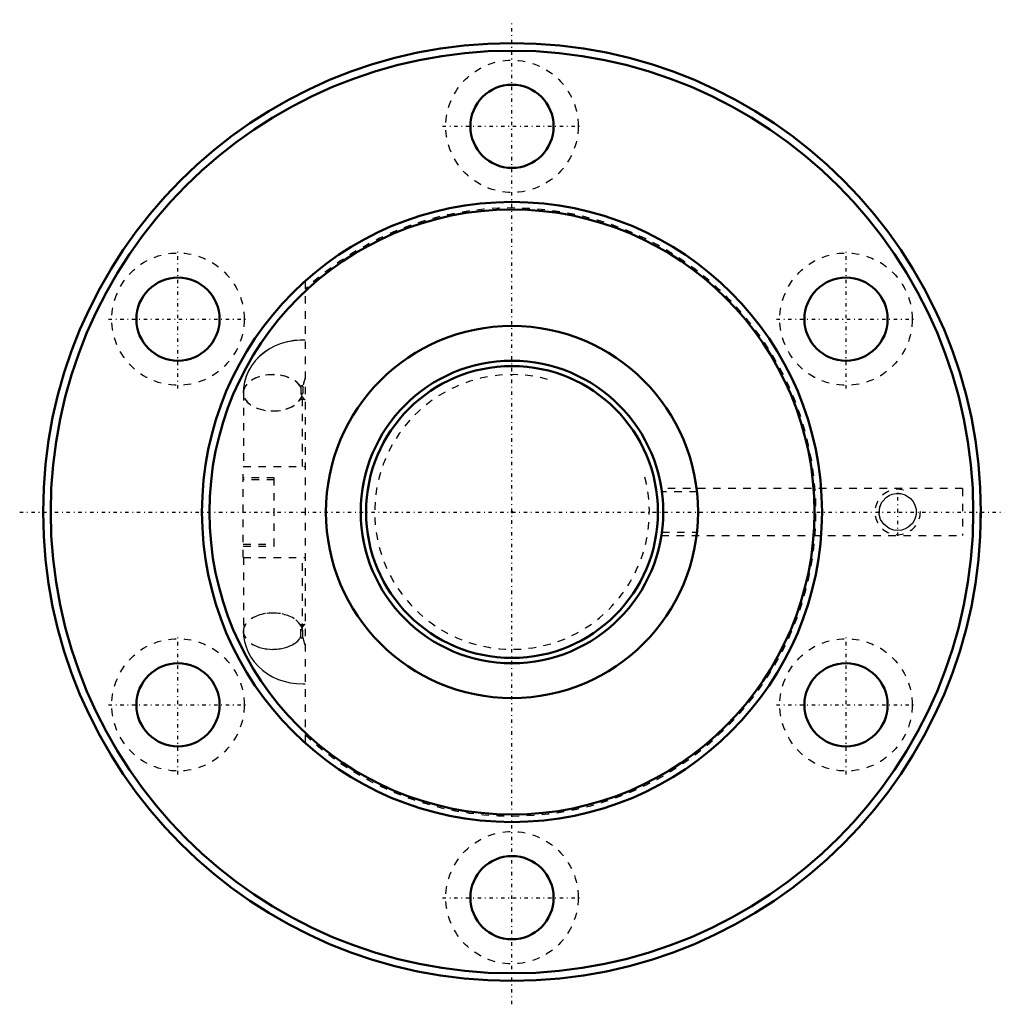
# Model space of a CAD drawing. Header units: millimetres. Extents: x -65 to 65, y -65 to 65.
import ezdxf

# ---------------------------------------------------------------- set-up
doc = ezdxf.new("R2010")
doc.units = ezdxf.units.MM
doc.linetypes.add('Center', pattern=[1.5, 0.45, -0.5, 0.05, -0.5])
doc.linetypes.add('Dashed', pattern=[2, 1, -1])
for name, color, linetype, lineweight in [('2d ConnectionPoints', 7, 'Continuous', 50), ('AM_0', 7, 'Continuous', 50), ('AM_5', 3, 'Continuous', 25), ('AM_7', 7, 'Center', 25), ('AM_9', 6, 'Dashed', 25)]:
    doc.layers.add(name, color=color, linetype=linetype, lineweight=lineweight)

# ---------------------------------------------------------------- blocks, each defined once
blk = doc.blocks.new('1_BIF4010V_10RR_Nut_0_in_BIF4010V_10RRG0_183LC0_000_2')
at = {"layer": 'AM_0'}
blk.add_line((61.92, -3.1), (61.92, -3.1), dxfattribs=at)
for centre, radius in [((0, 0), 62), ((0, 0), 61), ((0, 51), 5.5), ((0, 0), 41), ((0, 0), 40), ((-44.17, 25.5), 5.5), ((44.17, 25.5), 5.5), ((0, 0), 24.6), ((-44.17, -25.5), 5.5), ((44.17, -25.5), 5.5), ((0, -51), 5.5)]:
    blk.add_circle(centre, radius, dxfattribs=at)
at = {"layer": 'AM_5', "linetype": 'Dashed'}
blk.add_arc((51, 0), 3, 75, 15, dxfattribs=at)
at = {"layer": 'AM_7'}
for p, q in [((0, -65.1), (0, 65.1)), ((-9.19, 51), (9.19, 51)), ((-44.17, 16.31), (-44.17, 34.69)), ((44.17, 16.31), (44.17, 34.69)), ((-53.35, 25.5), (-34.98, 25.5)), ((34.98, 25.5), (53.35, 25.5)), ((51, -3.15), (51, 3.15)), ((-65.1, 0), (65.1, 0)), ((-44.17, -34.69), (-44.17, -16.31)), ((44.17, -34.69), (44.17, -16.31)), ((-53.35, -25.5), (-34.98, -25.5)), ((34.98, -25.5), (53.35, -25.5)), ((-9.19, -51), (9.19, -51))]:
    blk.add_line(p, q, dxfattribs=at)
at = {"layer": 'AM_9'}
for p, q in [((-27.33, 30.56), (-27.33, -30.56)), ((-35.52, 15.76), (-35.52, 6)), ((-27.94, 16.52), (-27.94, 15)), ((-27.72, 6), (-27.72, 15.76)), ((-27.64, 16.66), (-27.64, 15.14)), ((-35.53, -6), (-35.53, 6)), ((-35.53, 6), (-27.33, 6)), ((-31.43, 4.5), (-35.53, 4.5)), ((-31.43, 4.25), (-35.53, 4.25)), ((-31.43, -4.5), (-31.43, 4.5)), ((59.59, 3.1), (19.76, 3.1)), ((24.45, 2.68), (19.82, 2.68)), ((59.59, 3.1), (59.59, -3.1)), ((61.89, -3.1), (61.89, 3.1)), ((61.92, 3.1), (61.89, 3.1)), ((19.76, -3.1), (19.82, -2.68)), ((19.76, -3.1), (59.59, -3.1)), ((19.82, -2.68), (24.45, -2.68)), ((61.89, -3.1), (61.92, -3.1)), ((-35.53, -4.25), (-31.43, -4.25)), ((-35.53, -4.5), (-31.43, -4.5)), ((-35.53, -6), (-27.33, -6)), ((-35.52, -6), (-35.52, -15.76)), ((-27.72, -15.76), (-27.72, -6)), ((-27.94, -16.5), (-27.94, -15.02)), ((-27.64, -16.64), (-27.64, -15.16))]:
    blk.add_line(p, q, dxfattribs=at)
for points in [[(-27.33, 22.72), (-28, 22.73), (-28.85, 22.66), (-29.69, 22.52), (-30.51, 22.29), (-31.3, 21.97), (-32.05, 21.58), (-32.75, 21.12), (-33.39, 20.59), (-33.95, 19.99), (-34.44, 19.35), (-34.84, 18.66), (-35.15, 17.94), (-35.37, 17.2), (-35.5, 16.44), (-35.54, 15.76)], [(-27.33, 22.71), (-28, 22.72), (-28.85, 22.65), (-29.69, 22.51), (-30.51, 22.28), (-31.3, 21.96), (-32.05, 21.57), (-32.75, 21.11), (-33.38, 20.58), (-33.95, 19.98), (-34.44, 19.34), (-34.84, 18.65), (-35.15, 17.93), (-35.37, 17.19), (-35.49, 16.44), (-35.53, 15.76)], [(-27.92, 15.08), (-27.95, 15.04), (-28.05, 14.91), (-28.1, 14.87), (-28.1, 14.87)], [(-28.1, 14.87), (-28.08, 14.88), (-28, 14.91), (-27.91, 14.93), (-27.81, 14.94), (-27.7, 14.94), (-27.6, 14.93), (-27.51, 14.92), (-27.43, 14.89), (-27.4, 14.88)], [(-28.1, 14.86), (-28.07, 14.87), (-28, 14.9), (-27.91, 14.92), (-27.81, 14.93), (-27.71, 14.93), (-27.6, 14.92), (-27.51, 14.91), (-27.44, 14.88), (-27.41, 14.87)], [(24.6, -0.04), (24.58, 0.92), (24.53, 1.84), (24.47, 2.56), (24.45, 2.68)], [(48.54, 0), (48.64, 0.7), (48.92, 1.31), (49.5, 1.95), (49.86, 2.18), (50.28, 2.35), (50.81, 2.45), (51.37, 2.43), (51.97, 2.26), (52.7, 1.78), (53, 1.44), (53.23, 1.04), (53.43, 0.38), (53.44, -0.32), (53.27, -0.94), (52.95, -1.5), (52.4, -2.02), (52.01, -2.24), (51.56, -2.39), (51.04, -2.46), (50.51, -2.41), (49.87, -2.18), (49.16, -1.63), (48.74, -0.97), (48.56, -0.31), (48.54, 0)], [(24.45, -2.68), (24.52, -2.02), (24.55, -1.53)], [(-27.4, -14.88), (-27.43, -14.89), (-27.51, -14.92), (-27.61, -14.94), (-27.71, -14.94), (-27.82, -14.94), (-27.92, -14.93), (-28, -14.91), (-28.07, -14.88), (-28.1, -14.87)], [(-28.1, -14.87), (-28.1, -14.87), (-28.07, -14.9), (-27.98, -15), (-27.92, -15.09)], [(-35.53, -15.76), (-35.5, -16.4), (-35.38, -17.13), (-35.17, -17.85), (-34.89, -18.55), (-34.52, -19.2), (-34.08, -19.82), (-33.57, -20.4), (-32.99, -20.92), (-32.35, -21.38), (-31.66, -21.79), (-30.92, -22.13), (-30.13, -22.39), (-29.32, -22.58), (-28.48, -22.69), (-27.63, -22.72), (-27.33, -22.71)]]:
    blk.add_lwpolyline(points, dxfattribs=at)
for centre in [(0, 51), (-44.17, 25.5), (44.17, 25.5), (-44.17, -25.5), (44.17, -25.5), (0, -51)]:
    blk.add_circle(centre, 8.75, dxfattribs=at)
for centre, radius, start, end in [((0, 0), 40.2, 227.168, 132.832), ((51, 0), 2.46, 86.6364, 91.4336), ((51, 0), 2.46, 160.6647, 204.0505)]:
    blk.add_arc(centre, radius, start, end, dxfattribs=at)
for centre, major_axis, ratio, start_param, end_param in [((-31.64, 15.76), (-3.9, 0), 0.615661, 3.463234, 9.103137), ((-31.64, 15.76), (-3.89, 0), 0.615661, 3.455427, 9.110943), ((-31.62, 15.76), (3.9, 0), 0.615661, 4.186568, 8.379802), ((-31.62, 15.76), (3.9, 0), 0.615661, 2.096617, 4.186568), ((-25.79, 18.42), (1.62, 3.55), 0.307831, -4.396855, -4.058091), ((-25.79, 18.42), (1.61, 3.54), 0.307831, -4.393539, -4.050284), ((-27.74, 16.52), (-0.2, 0), 0.788011, 4.18879, 6.283185), ((-27.74, 16.5), (-0.2, 0), 0.788011, 4.18879, 6.283185), ((-27.74, 15.02), (-0.2, 0), 0.788011, 4.18879, 6.283185), ((-27.74, 15), (-0.2, 0), 0.788011, 4.18879, 6.283185), ((-25.79, 18.42), (1.61, 3.54), 0.307831, 2.86057, 3.203824), ((-25.79, 18.42), (1.62, 3.55), 0.307831, 2.868377, 3.207141), ((-31.64, -15.76), (3.89, 0), 0.615661, 2.09217, 3.069874), ((-31.62, -15.76), (3.9, 0), 0.615661, 2.096617, 3.141593), ((-31.62, -15.76), (3.9, 0), 0.615661, 0, 2.096617), ((-31.64, -15.76), (3.89, 0), 0.615661, 0.313835, 2.09217), ((-31.64, -15.76), (3.89, 0), 0.615661, 3.069874, 3.141452), ((-27.74, -15.02), (0.2, 0), 0.788011, 3.141593, 5.235988), ((-25.79, -18.42), (-1.61, 3.54), 0.307831, 6.220954, 6.564208), ((-31.64, -15.76), (3.89, 0), 0.615661, 3.141452, 4.191015), ((-31.62, -15.76), (3.9, 0), 0.615661, 3.141593, 6.283185), ((-31.64, -15.76), (3.89, 0), 0.615661, 4.191015, 5.969351), ((-27.74, -16.5), (0.2, 0), 0.788011, 3.141593, 5.235988), ((-25.79, -18.42), (-1.61, 3.54), 0.307831, 0.908692, 1.251946)]:
    blk.add_ellipse(centre, major_axis=major_axis, ratio=ratio, start_param=start_param, end_param=end_param, dxfattribs=at)
blk = doc.blocks.new('2_BIF4010V_10RR000_Shaft_0_in_BIF4010V_10RRG0_183LC0_000_2')
at = {"layer": 'AM_0'}
for radius in [20, 19.3]:
    blk.add_circle((0, 0), radius, dxfattribs=at)
at = {"layer": 'AM_5', "linetype": 'Dashed'}
blk.add_arc((0, 0), 18.16, 75, 15, dxfattribs=at)

msp = doc.modelspace()

# ---------------------------------------------------------------- linework, layer by layer
at = {"layer": '2d ConnectionPoints'}
msp.add_point((0, 0), dxfattribs=at)
msp.add_point((0, 0), dxfattribs=at)

# ---------------------------------------------------------------- block references
for name in ['1_BIF4010V_10RR_Nut_0_in_BIF4010V_10RRG0_183LC0_000_2', '2_BIF4010V_10RR000_Shaft_0_in_BIF4010V_10RRG0_183LC0_000_2']:
    msp.add_blockref(name, (0, 0))

doc.saveas('drawing.dxf')
